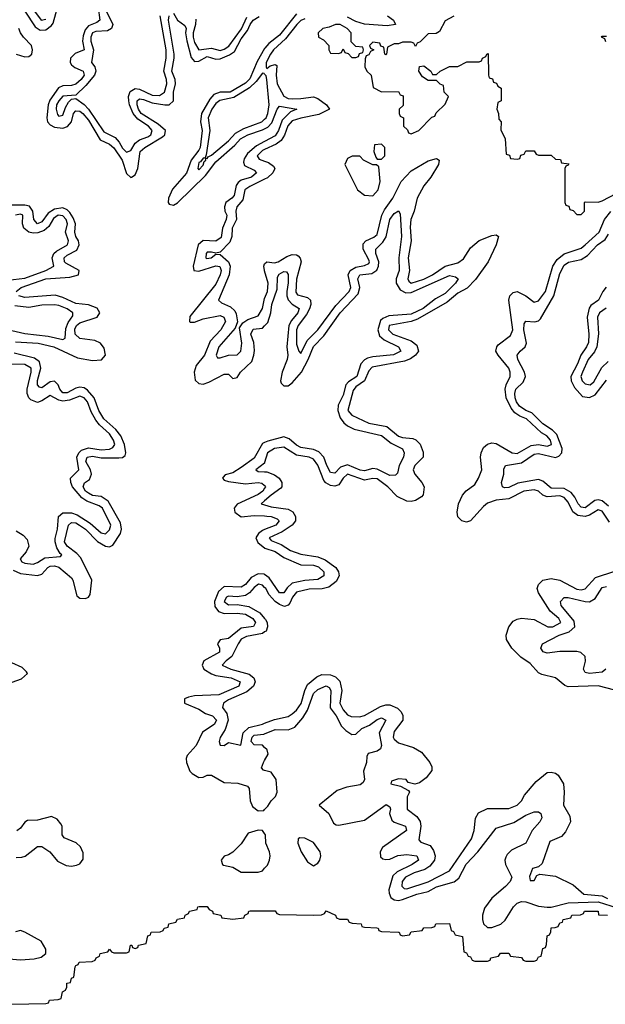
# Model space of a CAD drawing. Header units: inches. Extents: x 2710751 to 2829008, y 857003 to 965602.
# Tile 168 of 256: x 2778846 to 2781604, y 879911 to 884552. Entities that reach past the tile are written whole.
import ezdxf

# ---------------------------------------------------------------- set-up
doc = ezdxf.new("R2010")
doc.units = ezdxf.units.IN
doc.header["$MEASUREMENT"] = 0
for name, color, linetype in [('C7877', 7, 'Continuous'), ('C7878', 7, 'Continuous'), ('C7888', 7, 'Continuous')]:
    doc.layers.add(name, color=color, linetype=linetype)

msp = doc.modelspace()

# ---------------------------------------------------------------- linework, layer by layer
at = {"layer": 'C7877', "color": 2, "elevation": -2}
msp.add_lwpolyline([(2778810, 879910.6), (2778970, 879914), (2778982, 879918), (2778986, 879930), (2779027.3, 879932.7), (2779042, 879938), (2779048, 879970), (2779062, 879978), (2779068, 879992), (2779068.3, 880000)], dxfattribs=at)
at = {"layer": 'C7878', "color": 2}
for points, elevation in [([(2778870, 884591.7), (2778919.1, 884519.1), (2778943.2, 884503.2), (2778970, 884503.6), (2778995.8, 884524.2), (2779003.8, 884536.2), (2779024.2, 884610)], 2), ([(2778897.6, 884617.6), (2778947, 884550), (2778970, 884554.9)], 6), ([(2779216.2, 884610), (2779223.1, 884550), (2779210, 884538.9), (2779170, 884523.5), (2779155.5, 884504.5), (2779144.7, 884475.3), (2779142.7, 884450), (2779150.3, 884410), (2779107.3, 884392.7), (2779084.9, 884370), (2779083.6, 884350), (2779090, 884339.3), (2779106.2, 884326.2), (2779144.9, 884310), (2779150.2, 884290), (2779135.6, 884270), (2779110, 884247.6), (2779090, 884241.4), (2779050, 884240.9), (2779029.3, 884230.7), (2778987.7, 884172.3), (2778979.7, 884150), (2778974, 884090), (2778978, 884070), (2778990, 884055.8), (2779010, 884044.6), (2779050, 884040.3), (2779071.7, 884048.3), (2779089.7, 884070), (2779100.5, 884110), (2779110, 884122.4), (2779130, 884120.3), (2779143.1, 884110), (2779170, 884078), (2779225.2, 883985.2), (2779270, 883964.9), (2779290, 883948.4), (2779328.9, 883890), (2779350, 883827.3), (2779370, 883808.4), (2779373.2, 883810), (2779390, 883820.5), (2779402.6, 883850), (2779413.6, 883930), (2779435.1, 883950), (2779519.6, 884000.4), (2779529.6, 884010), (2779533, 884030), (2779499, 884059), (2779419.1, 884110), (2779405.3, 884130), (2779399.2, 884150), (2779399.6, 884170), (2779410, 884179.5), (2779430, 884176.1), (2779470, 884159.7), (2779530, 884150.2), (2779550, 884150.3), (2779571.1, 884170), (2779571.1, 884210), (2779579.8, 884250), (2779579.1, 884270), (2779562.7, 884310), (2779574.3, 884370), (2779574, 884390), (2779547.7, 884550), (2779550, 884570.6)], 2), ([(2779255.5, 884590), (2779285.5, 884530), (2779279.5, 884510), (2779260, 884500), (2779204.3, 884495.7), (2779190, 884489.6), (2779181.2, 884470), (2779181.6, 884450), (2779194.4, 884410), (2779184.4, 884350), (2779199.5, 884330), (2779205.2, 884310), (2779199, 884290), (2779158, 884242), (2779110, 884197), (2779050, 884191.3), (2779030, 884169.4), (2779020.3, 884150), (2779017.4, 884130), (2779024.8, 884104.8), (2779030, 884098), (2779050, 884102), (2779061.4, 884138.6), (2779076.4, 884163.6), (2779090, 884178), (2779110, 884180.7), (2779150, 884152.9), (2779170.9, 884130.9), (2779243, 884023), (2779296, 883996), (2779314.6, 883974.6), (2779330, 883946), (2779350, 883927.4), (2779370, 883934.9), (2779390, 883970.3), (2779410, 883985), (2779450, 883999.6), (2779463.5, 884010), (2779469.7, 884030), (2779452.6, 884050), (2779403.1, 884083.1), (2779381.5, 884110), (2779363.7, 884150), (2779359.8, 884170), (2779359.4, 884190), (2779366.9, 884213.1), (2779390, 884227.1), (2779410, 884224.5), (2779470, 884196.2), (2779505.5, 884194.5), (2779528, 884210), (2779539.8, 884250), (2779538.4, 884270), (2779525.3, 884310), (2779535.9, 884370), (2779535.7, 884410), (2779508.7, 884570)], 6), ([(2779570, 884582.8), (2779590.2, 884550.2), (2779624.8, 884524.8), (2779630.2, 884510.2), (2779627.6, 884490), (2779633.1, 884453.1), (2779653.9, 884373.9), (2779670, 884354.4), (2779690, 884356.5), (2779730, 884377.8), (2779770, 884366), (2779790, 884367.6), (2779834.4, 884385.6), (2779857.8, 884402.2), (2779890, 884461.1), (2779919.6, 884500.4), (2779931.1, 884530), (2779946, 884550), (2779973.7, 884566.3)], 2), ([(2779675.2, 884555.2), (2779674.4, 884530), (2779662.7, 884490), (2779663, 884470), (2779670, 884443.8), (2779690, 884410.3), (2779750, 884417.8), (2779790, 884407.2), (2779810, 884412.4), (2779832.1, 884427.9), (2779890.4, 884509.6), (2779915.7, 884564.3)], 6), ([(2778830, 884390.2), (2778870, 884376.9), (2778890, 884378.9), (2778903, 884390), (2778907.3, 884410), (2778902, 884430), (2778864.4, 884470), (2778849.9, 884489.9), (2778842.8, 884510)], 2), ([(2780000, 884415.8), (2779965.1, 884354.9), (2779930, 884274), (2779910, 884252.4), (2779837.3, 884210), (2779790, 884209.8), (2779760.6, 884199.4), (2779742.3, 884177.7), (2779702.7, 884110), (2779698.6, 884070), (2779705.2, 884030), (2779695.6, 883950), (2779690, 883936.2), (2779654.2, 883890), (2779631.6, 883828.4), (2779566.3, 883753.7), (2779547.2, 883710), (2779544.9, 883690), (2779550, 883682), (2779570, 883677.6), (2779590, 883688.7), (2779722, 883818), (2779770, 883881.7), (2779859.9, 883960.1), (2779886.9, 883990), (2779920.7, 884010), (2779990, 884033), (2780000, 884038.3)], 2), ([(2780000, 884295.5), (2779998, 884298), (2779990, 884299.3), (2779959.7, 884260.3), (2779928.6, 884231.4), (2779854.4, 884185.6), (2779788.4, 884171.6), (2779770, 884156.8), (2779751.3, 884130), (2779733.8, 884090), (2779742.3, 884030), (2779724.8, 883915.2), (2779719.3, 883900.7), (2779710, 883899.5), (2779697.6, 883882.4), (2779690, 883879.5), (2779684.9, 883850), (2779690, 883843.8), (2779710, 883866), (2779715.8, 883884.2), (2779722.7, 883890), (2779721.2, 883898.8), (2779730, 883897.3), (2779734.6, 883905.4), (2779750, 883914), (2779830, 883981.5), (2779862.5, 884017.5), (2779901.6, 884038.4), (2779987.3, 884070), (2780000, 884083.3)], 6), ([(2780000, 883978), (2779962.3, 883957.7), (2779919.1, 883920.9), (2779903.4, 883896.6), (2779899.9, 883879.9), (2779904.8, 883864.8), (2779950, 883842), (2779962, 883830), (2779937.3, 883810), (2779890, 883796.3), (2779875.6, 883784.4), (2779866.4, 883770), (2779856.3, 883723.7), (2779846, 883710), (2779817.6, 883690), (2779810.3, 883670), (2779813.1, 883650), (2779822.3, 883630), (2779818.9, 883610), (2779801.5, 883570), (2779795.3, 883524.7), (2779770, 883507.4), (2779710, 883511.2), (2779687.6, 883490), (2779663.7, 883390), (2779666, 883370), (2779690, 883366.7), (2779770, 883392.4), (2779788.5, 883388.5), (2779794.7, 883370), (2779791.2, 883350), (2779770, 883306), (2779646.9, 883153.1), (2779645.5, 883130), (2779650, 883126), (2779670, 883126.7), (2779710, 883142.3), (2779790, 883157.3), (2779807.7, 883150), (2779815.6, 883130), (2779792.9, 883090), (2779743.5, 883036.5), (2779716.9, 882970), (2779677.4, 882922.6), (2779668, 882890), (2779673.3, 882853.3), (2779690, 882837.4), (2779710, 882834), (2779736.8, 882843.2), (2779810, 882881.3), (2779830, 882880.5), (2779850, 882861), (2779870, 882866), (2779887, 882890), (2779939, 882941), (2779949.8, 882970), (2779952.6, 882992.6), (2779949.7, 883030), (2779934.5, 883070), (2779946.7, 883093.3), (2779990, 883097.6), (2780000, 883108.2)], 2), ([(2780000, 883939.5), (2779990, 883934.8), (2779965.3, 883910), (2779973.8, 883893.8), (2780000, 883884.6)], 6), ([(2780000, 883799.9), (2779930, 883766), (2779906.9, 883750), (2779896.5, 883703.5), (2779868.7, 883670), (2779864.9, 883650), (2779866.7, 883610), (2779847.7, 883570), (2779844.7, 883530), (2779836.1, 883503.9), (2779790, 883456), (2779770, 883451.8), (2779750, 883456.9), (2779730, 883455.6), (2779724.9, 883450), (2779723, 883430), (2779726.8, 883426.8), (2779748.7, 883430), (2779770, 883447.3), (2779790, 883444.9), (2779830.3, 883410), (2779837.7, 883390), (2779833.1, 883350), (2779782.8, 883230), (2779796.8, 883216.8), (2779838.5, 883198.6), (2779859, 883179), (2779865.8, 883165.8), (2779871.6, 883128.4), (2779861.6, 883098.4), (2779783.8, 883010), (2779772, 882970), (2779778, 882958), (2779790, 882958), (2779830, 882971), (2779870, 882972), (2779888, 882990), (2779893.3, 883026.7), (2779880.9, 883099.1), (2779896.6, 883123.4), (2779920.6, 883139.4), (2779970, 883155.5), (2779989.6, 883190), (2779997.3, 883230), (2780000, 883237)], 6), ([(2778829.6, 883270), (2778852.7, 883290), (2778970, 883331.1), (2779082.5, 883337.5), (2779122.7, 883350), (2779126, 883370), (2779064.2, 883404.2), (2779058, 883410), (2779055.1, 883430), (2779070, 883442.6), (2779114.8, 883465.2), (2779126.4, 883490), (2779123.1, 883510), (2779111, 883530), (2779105.8, 883550), (2779109, 883590), (2779098.7, 883618.7), (2779083, 883643), (2779070, 883655.6), (2779050, 883664.4), (2779010, 883659.3), (2778980, 883640), (2778950, 883598.9), (2778930, 883589.8), (2778913, 883610), (2778907.6, 883650), (2778892.5, 883672.5), (2778870, 883678.2), (2778790, 883676.9)], 2), ([(2778790, 883324.2), (2778870, 883333.8), (2778969.3, 883370), (2779006.6, 883390), (2778998.9, 883430), (2779007.6, 883450), (2779019, 883461), (2779071.6, 883490), (2779075.8, 883510), (2779062, 883550), (2779070.8, 883590), (2779065.1, 883610), (2779050, 883627.8), (2779028.2, 883630), (2779005.5, 883614.5), (2778983.1, 883576.9), (2778962.2, 883557.8), (2778932.4, 883547.6), (2778910, 883546.2), (2778890, 883551.1), (2778866, 883570), (2778858.9, 883590), (2778860.9, 883630), (2778850, 883635.1), (2778826.7, 883630)], 6), ([(2780000, 883368.9), (2779999.7, 883370), (2779996.2, 883390), (2779999.3, 883400.7), (2780000, 883401.3)], 6), ([(2778827.2, 883032.8), (2778932.9, 883027.1), (2779007.3, 883010), (2779118.5, 882958.5), (2779190, 882944.7), (2779231.7, 882948.3), (2779249.7, 882970), (2779243.7, 883003.7), (2779226.8, 883026.8), (2779199.5, 883039.5), (2779130, 883049.8), (2779107.6, 883070), (2779106.1, 883093.9), (2779114.3, 883110), (2779130, 883122.8), (2779211.8, 883150), (2779223.5, 883170), (2779211.7, 883191.7), (2779170, 883207.4), (2779110, 883213.7), (2779050, 883242.4), (2779013.6, 883253.6), (2778870, 883242.2), (2778842.7, 883250)], 2), ([(2778810, 883086.5), (2778870, 883073.1), (2778980.7, 883060.7), (2779050, 883043.8), (2779061.2, 883050), (2779063.3, 883096.7), (2779075.3, 883124.7), (2779096.2, 883156.2), (2779097, 883170), (2779070, 883189.6), (2779030, 883205.4), (2779010, 883208), (2778950, 883206.6), (2778890, 883195.1), (2778822.7, 883202.7)], 6), ([(2778816.4, 881956.4), (2778850, 881940.8), (2778930, 881931.7), (2778950, 881938.4), (2778978.4, 881970), (2778990, 881976.1), (2779010, 881976.9), (2779030, 881971.3), (2779090, 881920.4), (2779096.5, 881910), (2779116, 881836), (2779130, 881824.4), (2779156, 881824), (2779169.7, 881830.3), (2779178.2, 881841.8), (2779186.2, 881910), (2779134.9, 882014.9), (2779115.8, 882035.8), (2779069.7, 882070), (2779056.9, 882090), (2779075.6, 882170), (2779090, 882182), (2779110, 882179.6), (2779128.2, 882170), (2779155.6, 882150), (2779212.3, 882092.3), (2779250, 882070.3), (2779270, 882067), (2779284.6, 882075.4), (2779321.1, 882130), (2779326.4, 882150), (2779320.7, 882180.7), (2779262.5, 882282.5), (2779230, 882303.9), (2779190, 882308.9), (2779170, 882319.7), (2779156.9, 882330), (2779145.1, 882350), (2779151.5, 882368.5), (2779175.7, 882384.3), (2779183.9, 882410), (2779179.8, 882430), (2779158.3, 882470), (2779163.6, 882490), (2779190, 882494.4), (2779230, 882486.5), (2779312.9, 882487.1), (2779331.3, 882488.7), (2779342.5, 882497.5), (2779346, 882510), (2779340.4, 882550), (2779322.7, 882590), (2779299.6, 882619.6), (2779243.1, 882670), (2779218.7, 882710), (2779197.7, 882770), (2779165.6, 882805.6), (2779150, 882816), (2779130, 882819.8), (2779110, 882814.7), (2779070, 882792.6), (2779050, 882793.3), (2779034.7, 882810), (2779027.3, 882830), (2779010, 882847.3), (2778990, 882844.7), (2778950, 882816.2), (2778940.1, 882820.1), (2778929.8, 882830), (2778930, 882851), (2778946.6, 882910), (2778939.6, 882939.6), (2778916.5, 882956.5), (2778820.1, 882980.1)], 2), ([(2778830, 882142.4), (2778862.3, 882122.3), (2778881.4, 882101.4), (2778889.1, 882070), (2778876.2, 882043.8), (2778848.8, 882010), (2778856.3, 881996.3), (2778870.4, 881990.4), (2778910, 881985.7), (2778930, 881993), (2778964.4, 882015.6), (2779038, 882022), (2779045.2, 882030), (2779036.3, 882036.3), (2779021.8, 882061.8), (2779012.9, 882090), (2779013, 882107), (2779024.7, 882150), (2779029.6, 882210), (2779050, 882227.2), (2779090, 882227.2), (2779117.4, 882217.4), (2779178.9, 882178.9), (2779230, 882133), (2779250, 882128.4), (2779270, 882147.3), (2779275.1, 882170), (2779236.4, 882250), (2779221, 882261), (2779162, 882282), (2779138.3, 882298.3), (2779095.3, 882350), (2779086.9, 882370), (2779085.4, 882390), (2779125.6, 882430), (2779115.1, 882490), (2779124.4, 882510), (2779137.8, 882522.2), (2779170, 882533.6), (2779230, 882524.2), (2779270, 882526.9), (2779285.1, 882534.9), (2779293.7, 882550), (2779288, 882570), (2779270, 882600.5), (2779222.3, 882642.3), (2779204.7, 882664.7), (2779182.8, 882702.8), (2779165.4, 882750), (2779149.4, 882770), (2779130, 882778), (2779081.4, 882758.6), (2779050, 882753.5), (2779030, 882758.7), (2778990, 882780.5), (2778950, 882755.1), (2778930, 882748.2), (2778899.5, 882759.5), (2778889.7, 882770), (2778881.7, 882790), (2778882.3, 882810), (2778900.9, 882890), (2778899.7, 882910), (2778870, 882926.9), (2778810, 882928.2)], 6), ([(2780000, 882558.8), (2779990, 882554), (2779950, 882484.4), (2779890, 882440.4), (2779850, 882416.3), (2779813.7, 882406.3), (2779804.7, 882395.3), (2779802, 882390), (2779810, 882382), (2779830, 882375.5), (2779910, 882363.6), (2779970.2, 882370.2), (2779986.9, 882366.9), (2779998.3, 882358.3), (2780000, 882355.7)], 2), ([(2780000, 882465), (2779998.9, 882461.1), (2779958.8, 882430), (2779970, 882422), (2780000, 882420.9)], 6), ([(2780000, 882343.7), (2779991.7, 882330), (2779970, 882314), (2779870, 882267.6), (2779856.5, 882250), (2779860.3, 882230), (2779890, 882208.8), (2779950, 882214.4), (2780000, 882212.8)], 2), ([(2780000, 882284.3), (2779984, 882270), (2780000, 882265.1)], 6), ([(2780000, 882148.8), (2779990, 882144.7), (2779970.3, 882130), (2779958.9, 882110), (2779967.6, 882087.6), (2780000.1, 882060.2)], 2), ([(2780000, 881936.2), (2779997.7, 881937.7), (2779970, 881940.5), (2779936.9, 881923.1), (2779910, 881889.7), (2779890, 881876.9), (2779810, 881879.7), (2779783, 881857), (2779763.2, 881810), (2779765.1, 881785.1), (2779782.2, 881762.2), (2779810, 881752.4), (2779870, 881754.4), (2779910, 881750.2), (2779943.8, 881730), (2779957.6, 881710), (2779948.1, 881691.9), (2779890, 881684), (2779830, 881635.1), (2779790, 881629.2), (2779778, 881610), (2779788, 881590), (2779788, 881570), (2779713.4, 881530), (2779705.5, 881510), (2779713, 881490), (2779750, 881468.4), (2779770, 881461.1), (2779842.8, 881450), (2779884, 881430), (2779878, 881410), (2779784.7, 881370), (2779670, 881365.1), (2779640.9, 881359.1), (2779622.8, 881350), (2779622.8, 881330), (2779690, 881301.6), (2779721.7, 881281.7), (2779754.8, 881270), (2779773.7, 881250), (2779763, 881230), (2779707, 881193), (2779678, 881130), (2779635.8, 881084.2), (2779630.4, 881070), (2779632.4, 881050), (2779648.4, 881010), (2779658.3, 880998.3), (2779690, 880980.4), (2779710, 880982), (2779730, 880990.4), (2779750, 880990.3), (2779810, 880955.8), (2779873.5, 880953.5), (2779919.1, 880939.1), (2779927.3, 880927.3), (2779932.1, 880870), (2779943.2, 880843.2), (2779970, 880822), (2779995.6, 880824.4), (2780000, 880829)], 2), ([(2780000, 881876), (2779990, 881886), (2779970.8, 881890.8), (2779950, 881875.1), (2779929.3, 881850.7), (2779910, 881838.3), (2779870, 881832), (2779830, 881834.5), (2779820.5, 881830), (2779809, 881810), (2779830, 881794.4), (2779870, 881795.8), (2779925.8, 881785.8), (2779976.7, 881756.7), (2780000, 881729.9)], 6), ([(2780000, 881665.7), (2779990, 881659.1), (2779915.3, 881644.7), (2779890, 881631.1), (2779874.6, 881610), (2779844.9, 881550), (2779818, 881530), (2779800.7, 881510), (2779840.7, 881490), (2779927.5, 881467.5), (2779948.7, 881450), (2779954.6, 881430), (2779947.2, 881410), (2779916.8, 881383.2), (2779830, 881345.1), (2779806, 881330), (2779801.6, 881310), (2779821.3, 881281.3), (2779827.9, 881250), (2779814.7, 881205.3), (2779790, 881168), (2779785.5, 881150), (2779790, 881132), (2779810, 881131.3), (2779830, 881144.9), (2779887.3, 881132.7), (2779898.9, 881190), (2779924.8, 881215.2), (2779990, 881231.6), (2780000, 881235.4)], 6), ([(2778811.1, 881428.9), (2778855.6, 881444.4), (2778883.7, 881470), (2778878.3, 881478.3), (2778857.6, 881497.6), (2778810, 881519.7)], 2), ([(2780000, 881121.7), (2779990, 881131.8), (2779950, 881133.6), (2779936.3, 881150), (2779941.3, 881170), (2779950, 881178.7), (2779995.8, 881184.2), (2780000, 881185.9)], 2), ([(2780000, 881013.2), (2779994.8, 881014.8), (2779985.4, 881025.4), (2779994, 881050), (2780000, 881060.4)], 2), ([(2778830, 880603.1), (2778856.2, 880603.8), (2778871.7, 880608.3), (2778930, 880654.9), (2778950, 880653.7), (2778987.7, 880630), (2779024.8, 880584.8), (2779064.8, 880564.8), (2779090, 880561.7), (2779114.3, 880565.7), (2779130, 880572.2), (2779145.2, 880594.8), (2779144.7, 880624.7), (2779132.7, 880652.7), (2779111.8, 880671.8), (2779055.6, 880695.6), (2779047.1, 880710), (2779045.7, 880750), (2779040.6, 880760.6), (2779022.6, 880782.6), (2778995.6, 880795.6), (2778930, 880778.3), (2778883.6, 880776.4), (2778870, 880769.5), (2778850, 880741.2), (2778832.3, 880727.7)], 2), ([(2780000, 880715.1), (2779989.5, 880729.5), (2779970, 880732), (2779922.7, 880717.2), (2779890, 880667), (2779850, 880627), (2779830, 880614.5), (2779810, 880609), (2779794.8, 880590), (2779801, 880570), (2779806.2, 880566.2), (2779850, 880557.1), (2779890, 880533), (2779970, 880533.7), (2779990, 880540.4), (2780000, 880552.1)], 2), ([(2779068.3, 880000), (2779068.7, 880010), (2779086, 880014), (2779090, 880034), (2779102, 880038), (2779108, 880088), (2779110, 880094), (2779122, 880098), (2779126, 880110), (2779187.3, 880112.7), (2779202, 880118), (2779206, 880130), (2779222, 880138), (2779226, 880150), (2779262, 880158), (2779270, 880171), (2779278, 880158), (2779290, 880154), (2779350, 880154), (2779362, 880158), (2779368, 880190), (2779374, 880190), (2779378, 880178), (2779390, 880174), (2779402, 880178), (2779406, 880190), (2779442, 880198), (2779450, 880234), (2779462, 880238), (2779466, 880250), (2779507.3, 880252.7), (2779522, 880258), (2779526, 880270), (2779546, 880274), (2779548, 880290), (2779582, 880298), (2779590, 880312), (2779622, 880318), (2779626, 880330), (2779642, 880338), (2779646, 880350), (2779682, 880358), (2779686, 880370), (2779691.1, 880371.1), (2779730, 880372), (2779738, 880358), (2779754, 880350), (2779758, 880338), (2779794, 880330), (2779798, 880318), (2779850, 880312), (2779902, 880318), (2779906, 880330), (2779922, 880338), (2779926, 880350), (2779931.3, 880351.3), (2780000, 880351.1)], -2), ([(2778794.8, 880125.2), (2778850, 880119.5), (2778914.9, 880125.1), (2778947, 880133), (2778969, 880150), (2778969.3, 880170), (2778947.7, 880207.7), (2778871.2, 880251.2), (2778850, 880258.4), (2778827.1, 880252.9)], 2)]:
    msp.add_lwpolyline(points, dxfattribs=dict(at, elevation=elevation))
at = {"layer": 'C7888', "color": 2}
for points, elevation in [([(2780150, 884579.7), (2780070, 884479.7), (2780019.5, 884440.5), (2780001.5, 884418.5), (2780000, 884415.8)], 2), ([(2780579.3, 884570), (2780607.3, 884550), (2780616, 884530), (2780576.5, 884523.5), (2780470, 884531.6), (2780430, 884543.5), (2780390, 884564)], 6), ([(2780891.6, 884568.4), (2780850, 884546), (2780823.6, 884496.4), (2780807.3, 884487.3), (2780770, 884486), (2780732.7, 884447.3), (2780718, 884442), (2780710, 884426), (2780702, 884442), (2780690, 884446), (2780650, 884446), (2780630, 884438), (2780610, 884438), (2780578, 884422), (2780574, 884390), (2780570, 884386), (2780566, 884390), (2780562, 884422), (2780547.3, 884427.3), (2780542, 884442), (2780510, 884446), (2780494, 884430), (2780498, 884418), (2780514, 884410), (2780498, 884402), (2780490, 884386), (2780478, 884382), (2780472.7, 884367.3), (2780472, 884330), (2780482, 884310), (2780502, 884290), (2780511.6, 884231.6), (2780550, 884212), (2780630, 884214), (2780638, 884198), (2780652.7, 884192.7), (2780652, 884148), (2780634, 884130), (2780634, 884110), (2780638, 884098), (2780654, 884090), (2780654, 884050), (2780672.7, 884032.7), (2780678, 884018), (2780690, 884014), (2780726, 884030), (2780787.3, 884092.7), (2780802, 884098), (2780807.3, 884112.7), (2780850, 884154), (2780866, 884190), (2780846, 884210), (2780842, 884242), (2780827.3, 884247.3), (2780810, 884266), (2780770, 884266), (2780743.1, 884283.1), (2780726, 884310), (2780728.7, 884331.3), (2780750, 884334), (2780782, 884310), (2780790, 884294), (2780810, 884294), (2780826, 884310), (2780870, 884331.3), (2780910, 884332), (2780952.7, 884352.7), (2781010, 884354), (2781022, 884358), (2781026, 884370), (2781042, 884378), (2781046, 884390), (2781052.7, 884392.7), (2781054, 884290), (2781058, 884278), (2781072.7, 884272.7), (2781078, 884258), (2781092.7, 884252.7), (2781098, 884238), (2781114, 884230), (2781114, 884170), (2781098, 884162), (2781094, 884130), (2781102, 884110), (2781103.6, 884083.6), (2781114, 884070), (2781112.7, 884032.7), (2781132, 883990), (2781138, 883918), (2781152.7, 883912.7), (2781158, 883898), (2781190, 883894), (2781202, 883898), (2781207.3, 883912.7), (2781222, 883918), (2781230, 883934), (2781270, 883934), (2781278, 883918), (2781290, 883914), (2781350, 883914), (2781370, 883894), (2781392.7, 883892.7), (2781398, 883878), (2781432.7, 883872.7), (2781430, 883866), (2781418, 883862), (2781414, 883850), (2781414, 883690), (2781418, 883678), (2781432.7, 883672.7), (2781438, 883658), (2781452.7, 883652.7), (2781470, 883634), (2781490, 883634), (2781506, 883650), (2781506, 883690), (2781510, 883694), (2781570, 883692), (2781590, 883698), (2781688, 883750)], 10), ([(2780190, 884556), (2780170, 884548.5), (2780151.5, 884530), (2780097.9, 884462.1), (2780041.7, 884410), (2780027.9, 884390), (2780007.7, 884350), (2780007.9, 884327.9), (2780010, 884322), (2780025.6, 884334.4), (2780050, 884341), (2780056.8, 884336.8), (2780054.6, 884290), (2780059.6, 884250), (2780090, 884192), (2780110, 884180.8), (2780130, 884179.7), (2780170, 884180.2), (2780230, 884188.9), (2780250, 884180.4), (2780291, 884150), (2780306, 884130), (2780255.2, 884104.8), (2780170, 884087.9), (2780130, 884075.3), (2780109, 884051), (2780093.1, 884006.9), (2780077.5, 883982.5), (2780054.6, 883965.4), (2780000, 883939.5)], 6), ([(2781607.3, 884447.3), (2781602, 884462), (2781586, 884470), (2781590, 884474), (2781610, 884474)], 10), ([(2780000, 884083.3), (2780006.4, 884090), (2780015.7, 884110), (2780021.5, 884150), (2780009.7, 884269.6), (2780006.8, 884286.8), (2780000, 884295.5)], 6), ([(2780000, 884038.3), (2780014.3, 884045.7), (2780033.8, 884066.2), (2780058.7, 884130), (2780070, 884143.8), (2780151.3, 884130), (2780122.4, 884117.6), (2780082.3, 884077.7), (2780065.2, 884030), (2780050, 884004.7), (2780000, 883978)], 2), ([(2780000, 883401.3), (2780010, 883410.5), (2780046.3, 883406.3), (2780064, 883410), (2780103.8, 883436.2), (2780130, 883445.7), (2780150, 883443.8), (2780158.3, 883438.3), (2780167.2, 883427.2), (2780172, 883410), (2780150, 883328.7), (2780146.8, 883266.8), (2780154.9, 883254.9), (2780202.5, 883242.5), (2780215.8, 883230), (2780216.9, 883210), (2780211.2, 883188.8), (2780197.7, 883162.3), (2780158, 883110), (2780150.4, 883090), (2780150, 883022), (2780160.7, 882990), (2780170, 882978.8), (2780199.5, 883040.5), (2780251.1, 883090), (2780335.1, 883204.9), (2780397.7, 883270), (2780405.7, 883290), (2780393.1, 883350), (2780403.5, 883370), (2780430, 883386), (2780470, 883393.4), (2780490, 883403), (2780493.3, 883410), (2780490, 883419.3), (2780463.5, 883470), (2780464.7, 883495.3), (2780477, 883510), (2780513.9, 883526.1), (2780530, 883539.3), (2780551.8, 883630), (2780564.5, 883655.5), (2780603.9, 883710), (2780642.9, 883790), (2780690, 883839.1), (2780770, 883886.8), (2780810, 883898), (2780822, 883890), (2780818.8, 883870), (2780782.8, 883810), (2780750.3, 883769.6), (2780717.6, 883710), (2780704.7, 883650), (2780689.1, 883610), (2780686.1, 883573.9), (2780690.2, 883510), (2780676.1, 883430), (2780681.5, 883370), (2780674, 883330), (2780679.5, 883319.5), (2780690.5, 883310.5), (2780750, 883329.3), (2780791.3, 883350), (2780850, 883390.3), (2780910, 883406), (2780935.8, 883424.2), (2780970, 883477.3), (2781010, 883510.6), (2781070, 883534.8), (2781090, 883538), (2781102, 883530), (2781090.6, 883490), (2781053, 883410), (2780992.5, 883327.5), (2780953.7, 883286.3), (2780910, 883263.1), (2780859.1, 883220.9), (2780720.2, 883139.8), (2780690, 883129.7), (2780587, 883110), (2780582.6, 883090), (2780603, 883070), (2780690, 883038), (2780717.5, 883017.5), (2780724.4, 882990), (2780710.6, 882970), (2780686.5, 882953.5), (2780658, 882942), (2780506.6, 882913.4), (2780490, 882897), (2780470.2, 882849.8), (2780430, 882821.1), (2780416.5, 882803.5), (2780392.2, 882710), (2780410, 882687), (2780491, 882650), (2780575.1, 882635.1), (2780630, 882588.9), (2780650, 882581.7), (2780697.5, 882577.5), (2780711.7, 882571.7), (2780731.8, 882551.8), (2780746, 882514), (2780746, 882490), (2780707.3, 882450), (2780699.1, 882430), (2780707.3, 882410), (2780740.7, 882370), (2780750.7, 882350), (2780747.1, 882312.9), (2780738, 882302), (2780710, 882286), (2780690, 882280.9), (2780670, 882282), (2780623.8, 882303.8), (2780579.5, 882350), (2780530, 882387), (2780510, 882389.5), (2780470, 882381.3), (2780390, 882409.6), (2780370.4, 882390), (2780350, 882359.5), (2780330, 882353), (2780310, 882356.3), (2780288.3, 882368.3), (2780279.4, 882379.4), (2780250, 882452.3), (2780230, 882479.7), (2780210, 882489.6), (2780150, 882498.9), (2780090, 882537.4), (2780046, 882530), (2780013.4, 882510), (2780000, 882465)], 6), ([(2780000, 883884.6), (2780018.2, 883878.2), (2780041.4, 883861.4), (2780048.4, 883850), (2780038.4, 883830), (2780013.6, 883806.4), (2780000, 883799.9)], 6), ([(2780000, 883108.2), (2780015.5, 883124.5), (2780028.7, 883170), (2780033.5, 883210), (2780058.4, 883281.6), (2780061.1, 883338.9), (2780067.7, 883352.3), (2780090, 883364.4), (2780103.5, 883363.5), (2780111.5, 883351.6), (2780111.2, 883311.2), (2780104.6, 883270), (2780104.6, 883250), (2780111.1, 883231.1), (2780130, 883210.3), (2780162.4, 883190), (2780156.5, 883170), (2780126.4, 883133.6), (2780114.4, 883110), (2780104.6, 883010), (2780108.7, 882970), (2780105.7, 882950), (2780083.1, 882890), (2780074, 882850), (2780078, 882838), (2780090, 882825.5), (2780110, 882826.7), (2780130, 882839.5), (2780173.5, 882890), (2780204.8, 882950), (2780230, 883011.8), (2780278.1, 883061.8), (2780355.8, 883170), (2780440, 883260), (2780448.7, 883290), (2780439.1, 883330), (2780447.6, 883350), (2780504.4, 883355.6), (2780528.9, 883371.1), (2780536.4, 883390), (2780537.3, 883410), (2780524, 883450), (2780523.6, 883470), (2780557.2, 883502.8), (2780572.1, 883527.9), (2780590, 883610.7), (2780610, 883639.1), (2780630, 883650.8), (2780637.5, 883637.5), (2780645.3, 883530), (2780631.4, 883430), (2780632.9, 883370), (2780619.5, 883330), (2780618.7, 883310), (2780638.9, 883278.9), (2780665.1, 883265.1), (2780690, 883266), (2780870, 883346.4), (2780899.5, 883339.5), (2780910.7, 883330), (2780899.1, 883310), (2780850, 883262), (2780804.3, 883235.7), (2780746.4, 883190), (2780690, 883163.7), (2780584.1, 883155.9), (2780556.4, 883143.6), (2780545.9, 883134.1), (2780532.6, 883090), (2780541, 883061), (2780563.5, 883043.5), (2780630.5, 883010), (2780642, 882990), (2780607.6, 882972.4), (2780510, 882962.7), (2780483.7, 882956.3), (2780470, 882948), (2780453.4, 882930), (2780433.4, 882870), (2780394.4, 882845.6), (2780381.7, 882830), (2780370, 882782.7), (2780345.7, 882734.3), (2780344.9, 882710), (2780355.5, 882675.5), (2780372.2, 882652.2), (2780390, 882637.6), (2780422, 882622), (2780550, 882591.5), (2780595.8, 882555.8), (2780648.7, 882528.7), (2780657.6, 882510), (2780653.7, 882490), (2780633.7, 882450), (2780624.9, 882415.1), (2780615.8, 882404.2), (2780590, 882402.6), (2780530, 882433.5), (2780510, 882435.6), (2780470, 882425.8), (2780450, 882428.8), (2780390, 882453.7), (2780356.9, 882443.1), (2780330, 882413.6), (2780310, 882417.6), (2780292.8, 882450), (2780279.1, 882490), (2780255.3, 882515.3), (2780230, 882525.6), (2780170, 882535.1), (2780150, 882546.2), (2780115.7, 882575.7), (2780090, 882585.1), (2780014.3, 882565.7), (2780000, 882558.8)], 2), ([(2781623.9, 882183.9), (2781590, 882235.4), (2781570, 882241.1), (2781530, 882216.4), (2781510, 882210.8), (2781474.4, 882214.4), (2781451.5, 882231.5), (2781430, 882277.6), (2781410, 882299.7), (2781390, 882307.2), (2781330, 882302.6), (2781310, 882311.3), (2781289.2, 882330), (2781270, 882336.4), (2781221, 882330), (2781150, 882294), (2781090, 882286.6), (2781050, 882272.3), (2781030, 882257.2), (2780970, 882189), (2780950, 882184), (2780928, 882190), (2780910, 882208), (2780906, 882230), (2780913.2, 882270), (2780931.8, 882310), (2780949.7, 882330.3), (2780990, 882360.5), (2781007.3, 882390), (2781022.7, 882430), (2781017, 882490), (2781019.5, 882510), (2781030, 882534.8), (2781049.6, 882550.4), (2781070, 882557.3), (2781090, 882554), (2781166, 882510), (2781190, 882507.4), (2781254.6, 882545.4), (2781290, 882549.1), (2781330, 882541.1), (2781350.8, 882549.2), (2781346, 882570), (2781329.5, 882590), (2781304.5, 882604.5), (2781233, 882670), (2781202.4, 882682.4), (2781178.8, 882698.8), (2781161, 882721.1), (2781138.2, 882770), (2781133.3, 882810), (2781137.4, 882830), (2781156.2, 882870), (2781157, 882890), (2781149.3, 882910), (2781099, 882970), (2781089, 882990), (2781093.2, 883010), (2781100.1, 883019.9), (2781157.4, 883062.6), (2781169.6, 883090), (2781149.4, 883230), (2781154, 883250), (2781170, 883266), (2781190, 883270.6), (2781230, 883250.8), (2781270, 883220.5), (2781290, 883226), (2781322.3, 883270), (2781357.6, 883390), (2781378, 883422), (2781410, 883447.9), (2781490, 883474.9), (2781509.6, 883490), (2781575.1, 883550), (2781599.8, 883610), (2781630, 883647.8)], 6), ([(2781619.1, 882259.1), (2781590, 882283.9), (2781570, 882288.6), (2781554.5, 882285.5), (2781510, 882251.3), (2781490, 882254.7), (2781475.8, 882270), (2781461.6, 882301.6), (2781443.2, 882323.2), (2781410, 882341.4), (2781350, 882344.2), (2781310, 882376.3), (2781290, 882384.7), (2781193.1, 882366.9), (2781150, 882346.9), (2781130, 882344.7), (2781120.9, 882350), (2781116.2, 882370), (2781126, 882410), (2781126.5, 882433.5), (2781134, 882450), (2781210, 882463.1), (2781270, 882504.6), (2781290, 882507.4), (2781370, 882488.9), (2781386, 882494), (2781398.9, 882510), (2781401, 882530), (2781376.6, 882596.6), (2781356.4, 882616.4), (2781310, 882647.4), (2781258.7, 882698.7), (2781229.6, 882710), (2781199.7, 882730), (2781185.8, 882750), (2781179.2, 882770), (2781177.7, 882790), (2781183.5, 882810), (2781216.8, 882843.2), (2781228.2, 882870), (2781224, 882890), (2781193, 882950), (2781189.6, 882970), (2781202.7, 882990), (2781226.6, 883010), (2781232.9, 883027.1), (2781220.4, 883090), (2781222.3, 883117.8), (2781230, 883130.6), (2781272.9, 883127.1), (2781290, 883132.7), (2781298.7, 883141.3), (2781362.6, 883250), (2781390, 883354.8), (2781410, 883395.3), (2781431, 883409), (2781490, 883422), (2781520.1, 883439.9), (2781568, 883490), (2781604.1, 883515.9), (2781619.1, 883540.9)], 2), ([(2780000, 883237), (2780012.9, 883270), (2780017.3, 883310), (2780000, 883368.9)], 6), ([(2781608.9, 883291.1), (2781592.4, 883270), (2781572.2, 883230), (2781535.9, 883204.1), (2781527.8, 883192.2), (2781519.6, 883150), (2781527.2, 883070), (2781524.6, 883030), (2781516.5, 883010), (2781489.2, 882970.8), (2781473.4, 882930), (2781441.7, 882870), (2781444.2, 882850), (2781458.9, 882818.9), (2781496.4, 882776.4), (2781530, 882771.6), (2781556.4, 882783.6), (2781610, 882852.2)], 2), ([(2781608.1, 883191.9), (2781577.1, 883170), (2781567.6, 883150), (2781571.8, 883071.8), (2781565.2, 883010), (2781553.6, 882986.4), (2781524, 882950), (2781497, 882890), (2781489, 882870), (2781495.5, 882850), (2781510, 882835.5), (2781532.7, 882830), (2781550, 882844.9), (2781588.2, 882911.8), (2781618.6, 882941.4)], 6), ([(2780000, 882420.9), (2780010, 882420.5), (2780046.4, 882406.4), (2780068, 882390), (2780080.7, 882370), (2780081, 882350), (2780076.8, 882343.2), (2780030, 882311.2), (2780000, 882284.3)], 6), ([(2780000, 882355.7), (2780003.8, 882350), (2780000, 882343.7)], 2), ([(2780000, 882265.1), (2780030, 882255.8), (2780110, 882244.4), (2780132.1, 882232.1), (2780146, 882210), (2780146, 882190), (2780130.3, 882169.7), (2780082, 882138), (2780021.6, 882110), (2780030, 882097.3), (2780078.2, 882078.2), (2780122, 882050), (2780170, 882032), (2780250, 882020.3), (2780285.7, 882005.7), (2780334.9, 881970), (2780348.5, 881950), (2780350.4, 881930), (2780337.1, 881902.9), (2780302.7, 881877.2), (2780270.3, 881869.7), (2780210, 881867.2), (2780150, 881853.7), (2780131.8, 881830), (2780118.6, 881801.4), (2780110, 881791.6), (2780093.4, 881786.6), (2780070, 881794.7), (2780048.8, 881808.8), (2780021.3, 881841.3), (2780006, 881870), (2780000, 881876)], 6), ([(2780000, 882212.8), (2780010, 882212.4), (2780031.3, 882210), (2780058.7, 882198.7), (2780068, 882190), (2780052.4, 882170), (2780000, 882148.8)], 2), ([(2780000.1, 882060.2), (2780050, 882045.7), (2780090, 882017.4), (2780170, 881982.6), (2780230, 881980.3), (2780253.3, 881973.3), (2780278.4, 881950), (2780279.3, 881930), (2780250, 881913), (2780190, 881908.6), (2780130, 881895.8), (2780105.4, 881874.6), (2780090, 881849.6), (2780070.3, 881849.6), (2780021.6, 881921.6), (2780000, 881936.2)], 2), ([(2781650, 881391.8), (2781570, 881411.2), (2781430, 881407), (2781413.8, 881413.8), (2781369.6, 881449.6), (2781305.1, 881465.1), (2781290, 881473.2), (2781250, 881517.2), (2781207.2, 881547.2), (2781164, 881590), (2781139, 881630), (2781137.2, 881650), (2781149.5, 881690.5), (2781170, 881716), (2781190, 881726.8), (2781210, 881730.8), (2781270, 881724), (2781334, 881690), (2781358, 881690), (2781395.1, 881710), (2781385.2, 881730), (2781344.4, 881764.4), (2781289, 881850), (2781284, 881870), (2781289, 881890), (2781309.5, 881910.5), (2781350, 881917.3), (2781390, 881910.6), (2781470, 881867), (2781490, 881863.7), (2781510, 881868.5), (2781557.8, 881922.2), (2781650, 881952.7)], 6), ([(2781607.3, 881490), (2781590, 881477), (2781530, 881469.7), (2781510, 881474), (2781502, 881490), (2781511.2, 881528.8), (2781509.7, 881549.7), (2781489.7, 881569.7), (2781470, 881573.7), (2781390, 881573), (2781330, 881565.6), (2781312, 881572), (2781300.9, 881590), (2781309.3, 881610), (2781387, 881650), (2781433.6, 881666.4), (2781461.3, 881690), (2781457.1, 881717.1), (2781396.9, 881790), (2781393.6, 881810), (2781410, 881828.2), (2781430, 881827.6), (2781510, 881808.7), (2781530, 881808.5), (2781556.1, 881823.9), (2781590, 881875.8), (2781610, 881879.5)], 2), ([(2780000, 881729.9), (2780004.6, 881724.6), (2780012.2, 881710), (2780014, 881690), (2780006.4, 881670), (2780000, 881665.7)], 6), ([(2780000, 881235.4), (2780046.6, 881253.4), (2780110, 881267.6), (2780130, 881279.5), (2780150, 881297.6), (2780171.3, 881328.7), (2780189.8, 881390.2), (2780202.6, 881417.4), (2780245.7, 881454.3), (2780270, 881466), (2780310, 881464), (2780333.7, 881453.7), (2780354.6, 881434.6), (2780364, 881390), (2780354.6, 881330), (2780370, 881298.4), (2780390, 881275.8), (2780406.9, 881266.9), (2780446.1, 881266.1), (2780470, 881271.8), (2780544.9, 881315.1), (2780570, 881322.8), (2780590, 881322.8), (2780626.2, 881306.2), (2780643.1, 881290), (2780651.5, 881271.6), (2780650.4, 881250), (2780610, 881197.2), (2780605.3, 881170), (2780610, 881160.7), (2780630, 881143.8), (2780701.7, 881121.7), (2780738.7, 881098.7), (2780777.3, 881050), (2780787.3, 881030), (2780787.1, 881012.9), (2780761.1, 880978.9), (2780730, 880954), (2780708, 880948), (2780676.4, 880956.4), (2780666, 880970), (2780630, 880974), (2780598, 880962), (2780594, 880950), (2780639.6, 880939.6), (2780678, 880918), (2780682, 880910), (2780671.6, 880888.4), (2780671.3, 880830), (2780716.5, 880796.5), (2780732.5, 880772.5), (2780734.9, 880750), (2780726.4, 880686.4), (2780735.3, 880675.3), (2780779.5, 880659.5), (2780795.8, 880635.8), (2780803.8, 880610), (2780800.5, 880590), (2780777.7, 880562.2), (2780754.4, 880545.6), (2780704, 880530), (2780663.8, 880510), (2780647.4, 880490), (2780646.8, 880466.8), (2780657.1, 880457.1), (2780670, 880454.4), (2780770, 880488), (2780870, 880539.1), (2780974.5, 880690), (2780986, 880730), (2780992.5, 880787.5), (2781006.6, 880813.4), (2781050, 880834), (2781150, 880834), (2781188.7, 880850), (2781209.2, 880870), (2781224.2, 880895.8), (2781278.7, 880961.3), (2781330, 881003), (2781350, 881005.5), (2781370, 881000.7), (2781382.8, 880990), (2781406.8, 880950), (2781411.3, 880910), (2781407.3, 880850), (2781438, 880798), (2781441, 880770), (2781416.8, 880723.2), (2781398, 880702), (2781342.5, 880677.5), (2781306.4, 880573.6), (2781290, 880558), (2781262, 880550), (2781247.1, 880512.9), (2781250, 880494), (2781270, 880494), (2781282, 880518), (2781296.4, 880523.6), (2781370, 880514.8), (2781453.4, 880473.4), (2781502.8, 880430), (2781590, 880422.6), (2781614.8, 880410)], 6), ([(2780000, 881185.9), (2780050, 881206.4), (2780110, 881204.9), (2780142.7, 881217.3), (2780179.3, 881260.7), (2780202.2, 881297.8), (2780230, 881375.5), (2780250, 881395.3), (2780290, 881412), (2780304.1, 881404.1), (2780311.8, 881390), (2780308.9, 881308.9), (2780336.5, 881270), (2780362.3, 881222.3), (2780382, 881202), (2780410, 881182.8), (2780430, 881184.7), (2780457.2, 881210), (2780493.6, 881226.4), (2780530, 881253.4), (2780550, 881260.5), (2780570.4, 881250.4), (2780539.1, 881190), (2780550.4, 881130), (2780544.9, 881115.1), (2780530, 881103.7), (2780487.3, 881092.7), (2780481.6, 881078.4), (2780479.5, 881050), (2780465.7, 881010), (2780470.2, 880970), (2780463.4, 880956.6), (2780450, 880945.7), (2780386.5, 880933.5), (2780341.6, 880918.4), (2780256, 880850), (2780303, 880810), (2780324.4, 880764.4), (2780336.3, 880756.3), (2780350, 880754.9), (2780470, 880778), (2780572, 880852), (2780590, 880841), (2780593.1, 880830), (2780588.2, 880810), (2780599, 880779), (2780610, 880768.7), (2780664, 880750), (2780668, 880730), (2780554.8, 880650), (2780544, 880630), (2780545.8, 880605.8), (2780556.8, 880596.8), (2780570, 880593.4), (2780590, 880595.5), (2780627.3, 880612.7), (2780670, 880616.1), (2780716, 880610), (2780724.9, 880590), (2780695.5, 880570), (2780624.2, 880535.8), (2780603.9, 880516.1), (2780585.5, 880450), (2780585.8, 880434.2), (2780594.4, 880414.4), (2780610, 880402.6), (2780630, 880400.3), (2780650, 880404.7), (2780716, 880430), (2780770, 880443.1), (2780810, 880464.4), (2780892.3, 880487.7), (2780914.1, 880505.9), (2780948.5, 880571.5), (2781004.7, 880630), (2781090, 880740.5), (2781172.8, 880767.2), (2781230, 880802), (2781270, 880818), (2781290, 880817.3), (2781301, 880810), (2781304.9, 880790), (2781295.5, 880770), (2781259.3, 880730), (2781230.6, 880670), (2781162.6, 880637.4), (2781142.8, 880617.2), (2781136.3, 880603.7), (2781131.8, 880590), (2781134.6, 880570), (2781163.7, 880510), (2781156.5, 880490), (2781134.2, 880465.8), (2781069.2, 880410.8), (2781035.8, 880364.2), (2781025.7, 880330), (2781025.7, 880310), (2781030.3, 880290.3), (2781050, 880273), (2781070, 880272.2), (2781112.1, 880287.9), (2781132.9, 880307.1), (2781172, 880370), (2781190, 880388), (2781210, 880395.3), (2781230, 880393.4), (2781290, 880373.7), (2781330, 880368.5), (2781350, 880368.8), (2781430, 880389.1), (2781570, 880392.9), (2781690, 880355.9)], 2), ([(2780000, 881060.4), (2780017, 881090), (2780011.6, 881110), (2780000, 881121.7)], 2), ([(2780000, 880829), (2780014.9, 880845.1), (2780030, 880870.3), (2780051.8, 880890), (2780058.7, 880910), (2780053.6, 880970), (2780030, 881004.2), (2780000, 881013.2)], 2), ([(2780000, 880552.1), (2780012.9, 880567.1), (2780023.5, 880590), (2780026.2, 880610), (2780023.1, 880630), (2780006, 880670), (2780003.7, 880710), (2780000, 880715.1)], 2), ([(2780000, 880351.1), (2780050, 880351), (2780058, 880338), (2780070, 880334), (2780230, 880331), (2780268, 880332), (2780282, 880338), (2780290, 880351), (2780334, 880330), (2780338, 880318), (2780352.7, 880312.7), (2780390, 880312), (2780398, 880298), (2780412.7, 880292.7), (2780454, 880290), (2780458, 880278), (2780470, 880274), (2780528.7, 880271.3), (2780534, 880270), (2780538, 880258), (2780550, 880254), (2780630.9, 880250.9), (2780634, 880250), (2780638, 880238), (2780650, 880234), (2780682, 880238), (2780690, 880252), (2780742, 880258), (2780750, 880271.3), (2780787.3, 880272.7), (2780802, 880278), (2780806, 880290), (2780870, 880290.8), (2780878, 880258), (2780890, 880254), (2780898, 880238), (2780932, 880230), (2780938, 880158), (2780950, 880154), (2780958, 880138), (2780970, 880134), (2780978, 880118), (2780990, 880114), (2781050, 880114), (2781062, 880118), (2781066, 880130), (2781102, 880138), (2781110, 880152), (2781150, 880151.3), (2781158, 880138), (2781210, 880132), (2781218, 880118), (2781230, 880114), (2781270, 880114), (2781282, 880118), (2781290, 880134), (2781302, 880138), (2781310, 880174), (2781322, 880178), (2781328, 880192), (2781330, 880234), (2781342, 880238), (2781348.4, 880251.6), (2781350, 880271.3), (2781368, 880272), (2781382, 880278), (2781390, 880294), (2781402, 880298), (2781406, 880310), (2781442, 880318), (2781446, 880330), (2781488, 880332), (2781502, 880338), (2781506, 880350), (2781570, 880350.3), (2781572.7, 880332.7), (2781614, 880330)], -2)]:
    msp.add_lwpolyline(points, dxfattribs=dict(at, elevation=elevation))
for points, elevation in [([(2780355.3, 884530), (2780334, 884530), (2780303.5, 884516.5), (2780274, 884510), (2780252, 884490), (2780254, 884470), (2780276.9, 884456.9), (2780302, 884430), (2780302, 884410), (2780310, 884394), (2780347.3, 884392.7), (2780362, 884398), (2780370, 884414), (2780378, 884398), (2780392.7, 884392.7), (2780410, 884374), (2780430, 884374), (2780442, 884378), (2780447.3, 884392.7), (2780462, 884398), (2780466, 884410), (2780462, 884422), (2780430, 884426), (2780407.3, 884447.3), (2780408, 884490), (2780388, 884510)], 10), ([(2780550, 883966), (2780518, 883962), (2780514, 883930), (2780523.6, 883903.6), (2780530, 883894), (2780550, 883894), (2780566, 883910), (2780566, 883950)], 10), ([(2780411.6, 883908.4), (2780390, 883898), (2780378, 883870), (2780438, 883750), (2780470, 883724.7), (2780510, 883722), (2780534, 883750), (2780544, 883790), (2780538, 883858), (2780527.3, 883867.3), (2780510, 883868), (2780466, 883890), (2780448, 883908)], 10), ([(2780165.2, 880694.8), (2780158, 880690), (2780156.3, 880670), (2780172.7, 880630), (2780202.3, 880582.3), (2780230, 880564), (2780250, 880576), (2780259.3, 880590), (2780264.5, 880610), (2780260.7, 880630), (2780230, 880674), (2780190, 880694.5)], 2)]:
    msp.add_lwpolyline(points, close=True, dxfattribs=dict(at, elevation=elevation))

doc.saveas('drawing.dxf')
